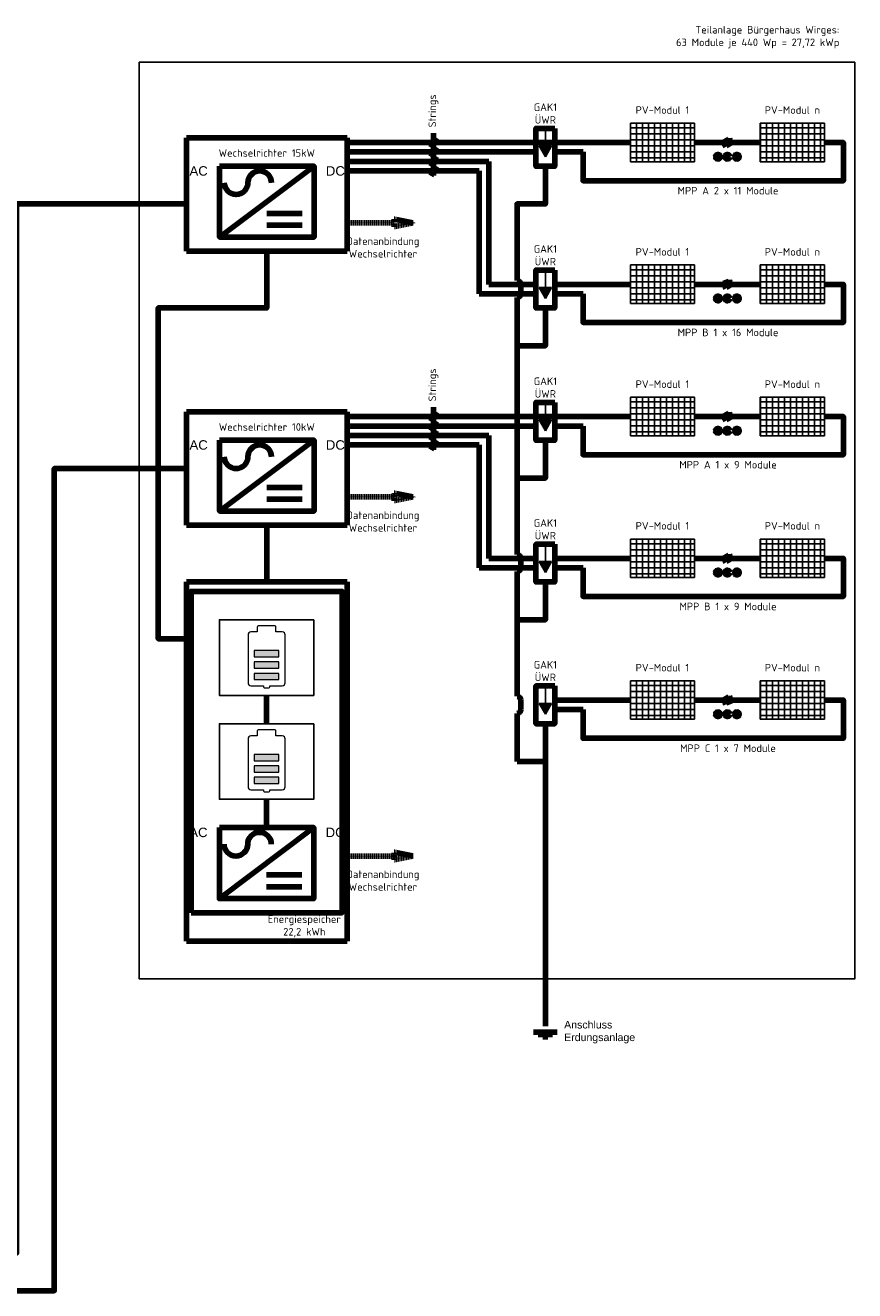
# Model space of a CAD drawing. Header units: millimetres. Extents: x -93000 to 141125, y 0 to 39239.
# Tile 7 of 9: x -51509 to -40530, y 22500 to 39239. Entities that reach past the tile are written whole.
import ezdxf

# ---------------------------------------------------------------- set-up
doc = ezdxf.new("R2010")
doc.units = ezdxf.units.MM
doc.set_wipeout_variables(frame=1)
doc.linetypes.add('GESTRICHELT2', pattern=[0.375, 0.25, -0.125])
doc.layers.get('0').update_dxf_attribs({"lineweight": 18})
for name, color, linetype in [('E_Abdeckung', 255, 'Continuous'), ('E_Blitzschutztechnik', 4, 'Continuous'), ('E_IT-TK', 173, 'Continuous'), ('E_Leitung_DC-Kabel_6mm2', 1, 'Continuous'), ('E_Leitung_Potentialausgleich', 4, 'Continuous'), ('E_Leitung_Wechselspannung', 5, 'Continuous'), ('E_N_PV-Anlage', 6, 'Continuous'), ('E_Starkstrom_Schwachstrom', 1, 'Continuous'), ('E_Text', 7, 'Continuous')]:
    doc.layers.add(name, color=color, linetype=linetype)
doc.styles.add('E_Starkstrom_Schwachstrom', font='arial.ttf')
doc.styles.get("Standard").update_dxf_attribs({"font": 'isocpeur.ttf'})

# ---------------------------------------------------------------- blocks, each defined once
blk = doc.blocks.new('PV_Wechselrichter')
at = {"layer": 'E_Starkstrom_Schwachstrom', "lineweight": 100}
blk.add_lwpolyline([(-500, 0), (500, 0), (500, -750), (-500, -750)], close=True, dxfattribs=at)
for points in [[(-500, -750), (500, 0)], [(0, -500), (375, -500)], [(0, -625), (375, -625)]]:
    blk.add_lwpolyline(points, dxfattribs=at)
for centre, start, end in [((-75, -175), 0, 180), ((-325, -175), 180, 0)]:
    blk.add_arc(centre, 125, start, end, dxfattribs=at)
at = {"layer": 'E_Text', "color": 7, "linetype": 'Continuous', "char_height": 100, "style": 'E_Starkstrom_Schwachstrom'}
for s, insert, attachment_point in [('AC', (-625, 0), 3), ('DC', (625, 0), 1)]:
    blk.add_mtext(s, dxfattribs=dict(at, insert=insert, attachment_point=attachment_point))
blk = doc.blocks.new('Solarneu')
at = {"layer": 'E_N_PV-Anlage', "color": 3}
for p, q in [((0, 0), (1020, 0)), ((0, -1700), (0, 0)), ((1020, 0), (1020, -1700)), ((1020, -1700), (0, -1700))]:
    blk.add_line(p, q, dxfattribs=at)
at = {"layer": 'E_N_PV-Anlage'}
for p, q in [((0, -109), (1020, -109)), ((0, -268), (1020, -268)), ((124, 0), (124, -1700)), ((283, 0), (283, -1700)), ((442, 0), (442, -1700)), ((600, 0), (600, -1700)), ((759, 0), (759, -1700)), ((918, 0), (918, -1700)), ((0, -426), (1020, -426)), ((0, -585), (1020, -585)), ((0, -744), (1020, -744)), ((0, -903), (1020, -903)), ((0, -1061), (1020, -1061)), ((0, -1220), (1020, -1220)), ((0, -1379), (1020, -1379)), ((0, -1538), (1020, -1538)), ((0, -1696), (1020, -1696))]:
    blk.add_line(p, q, dxfattribs=at)
blk = doc.blocks.new('BZ_SPD_Typ2')
blk.add_wipeout([(-125, 250), (125, 250), (125, -250), (-125, -250)]).dxf.layer = 'E_Abdeckung'
at = {"layer": 'E_Blitzschutztechnik'}
h = blk.add_hatch(color=256, dxfattribs=at)
h.dxf.hatch_style = 1
h.paths.add_polyline_path([(83, 19), (-83, 19), (0, -125)])
for p, q in [((0, 250), (0, 19)), ((0, -125), (-83, 19)), ((-83, 19), (83, 19)), ((0, -125), (83, 19))]:
    blk.add_line(p, q, dxfattribs=at)
at = {"layer": 'E_Blitzschutztechnik', "lineweight": 100}
blk.add_lwpolyline([(-125, 250), (125, 250), (125, -250), (-125, -250)], close=True, dxfattribs=at)

msp = doc.modelspace()

# ---------------------------------------------------------------- hatches: boundary and pattern name
h = msp.add_hatch(color=1)
h.dxf.hatch_style = 1
h.paths.add_polyline_path([(-48479, 30967), (-48479, 30885), (-48151, 30885), (-48151, 30967)])
h.paths.add_polyline_path([(-48479, 30817), (-48479, 30735), (-48151, 30735), (-48151, 30817)])
h.paths.add_polyline_path([(-48151, 30584), (-48151, 30666), (-48479, 30666), (-48479, 30584)])
h = msp.add_hatch(color=1)
h.dxf.hatch_style = 1
h.paths.add_polyline_path([(-48479, 29592), (-48479, 29510), (-48151, 29510), (-48151, 29592)])
h.paths.add_polyline_path([(-48479, 29442), (-48479, 29360), (-48151, 29360), (-48151, 29442)])
h.paths.add_polyline_path([(-48151, 29209), (-48151, 29291), (-48479, 29291), (-48479, 29209)])
at = {"layer": 'E_IT-TK', "linetype": 'GESTRICHELT2', "lineweight": 100, "ltscale": 10}
h = msp.add_hatch(color=256, dxfattribs=at)
h.dxf.hatch_style = 1
h.paths.add_polyline_path([(-46375, 36625), (-46625, 36675), (-46625, 36625), (-46625, 36575)])
h = msp.add_hatch(color=256, dxfattribs=at)
h.dxf.hatch_style = 1
h.paths.add_polyline_path([(-46375, 33000), (-46625, 33050), (-46625, 33000), (-46625, 32950)])
h = msp.add_hatch(color=256, dxfattribs=at)
h.dxf.hatch_style = 1
h.paths.add_polyline_path([(-46375, 28250), (-46625, 28300), (-46625, 28250), (-46625, 28200)])
at = {"layer": 'E_Starkstrom_Schwachstrom', "lineweight": 100}
h = msp.add_hatch(color=256, dxfattribs=at)
h.dxf.hatch_style = 1
h.paths.add_polyline_path([(-42121, 37500, 1), (-42059, 37500, 1)])
h.paths.add_polyline_path([(-42246, 37500, 1), (-42184, 37500, 1)])
h.paths.add_polyline_path([(-42371, 37500, 1), (-42309, 37500, 1)])
h = msp.add_hatch(color=256, dxfattribs=at)
h.dxf.hatch_style = 1
h.paths.add_polyline_path([(-42121, 35625, 1), (-42059, 35625, 1)])
h.paths.add_polyline_path([(-42246, 35625, 1), (-42184, 35625, 1)])
h.paths.add_polyline_path([(-42371, 35625, 1), (-42309, 35625, 1)])
h = msp.add_hatch(color=256, dxfattribs=at)
h.dxf.hatch_style = 1
h.paths.add_polyline_path([(-42121, 33875, 1), (-42059, 33875, 1)])
h.paths.add_polyline_path([(-42246, 33875, 1), (-42184, 33875, 1)])
h.paths.add_polyline_path([(-42371, 33875, 1), (-42309, 33875, 1)])
h = msp.add_hatch(color=256, dxfattribs=at)
h.dxf.hatch_style = 1
h.paths.add_polyline_path([(-42121, 32000, 1), (-42059, 32000, 1)])
h.paths.add_polyline_path([(-42246, 32000, 1), (-42184, 32000, 1)])
h.paths.add_polyline_path([(-42371, 32000, 1), (-42309, 32000, 1)])
h = msp.add_hatch(color=256, dxfattribs=at)
h.dxf.hatch_style = 1
h.paths.add_polyline_path([(-42121, 30125, 1), (-42059, 30125, 1)])
h.paths.add_polyline_path([(-42246, 30125, 1), (-42184, 30125, 1)])
h.paths.add_polyline_path([(-42371, 30125, 1), (-42309, 30125, 1)])

# ---------------------------------------------------------------- linework, layer by layer
at = {"color": 1}
for p, q in [((-48356, 30502), (-48356, 30486)), ((-48345, 30475), (-48285, 30475)), ((-48274, 30486), (-48274, 30502)), ((-48356, 29127), (-48356, 29111)), ((-48274, 29111), (-48274, 29127)), ((-48345, 29100), (-48285, 29100))]:
    msp.add_line(p, q, dxfattribs=at)
for points in [[(-48438, 31214), (-48523, 31214, 0.414214), (-48561, 31175), (-48561, 30541, 0.414214), (-48523, 30502), (-48356, 30502)], [(-48192, 31214), (-48192, 31279, 0.414214), (-48208, 31296), (-48422, 31296, 0.414214), (-48438, 31279), (-48438, 31214)], [(-48274, 30502), (-48107, 30502, 0.414214), (-48069, 30541), (-48069, 31175, 0.414214), (-48107, 31214), (-48192, 31214)], [(-48438, 29839), (-48523, 29839, 0.414214), (-48561, 29800), (-48561, 29166, 0.414214), (-48523, 29127), (-48356, 29127)], [(-48192, 29839), (-48192, 29904, 0.414214), (-48208, 29921), (-48422, 29921, 0.414214), (-48438, 29904), (-48438, 29839)], [(-48274, 29127), (-48107, 29127, 0.414214), (-48069, 29166), (-48069, 29800, 0.414214), (-48107, 29839), (-48192, 29839)]]:
    msp.add_lwpolyline(points, format="xyb", dxfattribs=at)
for points in [[(-48479, 30885), (-48151, 30885), (-48151, 30967), (-48479, 30967)], [(-48479, 30735), (-48151, 30735), (-48151, 30817), (-48479, 30817)], [(-48479, 30584), (-48151, 30584), (-48151, 30666), (-48479, 30666)], [(-48479, 29510), (-48151, 29510), (-48151, 29592), (-48479, 29592)], [(-48479, 29360), (-48151, 29360), (-48151, 29442), (-48479, 29442)], [(-48479, 29209), (-48151, 29209), (-48151, 29291), (-48479, 29291)]]:
    msp.add_lwpolyline(points, close=True, dxfattribs=at)
for centre, start, end in [((-48345, 30486), 180, 270), ((-48285, 30486), 270, 0), ((-48345, 29111), 180, 270), ((-48285, 29111), 270, 0)]:
    msp.add_arc(centre, 10.9, start, end, dxfattribs=at)
at = {"layer": 'E_IT-TK', "linetype": 'GESTRICHELT2', "lineweight": 100, "ltscale": 10}
for p, q in [((-46625, 36625), (-46625, 36675)), ((-46625, 36675), (-46375, 36625)), ((-47250, 36625), (-46625, 36625)), ((-46375, 36625), (-46625, 36575)), ((-46625, 36575), (-46625, 36625)), ((-47250, 33000), (-46625, 33000)), ((-46625, 33000), (-46625, 33050)), ((-46625, 33050), (-46375, 33000)), ((-46375, 33000), (-46625, 32950)), ((-46625, 32950), (-46625, 33000)), ((-46625, 28250), (-46625, 28300)), ((-46625, 28300), (-46375, 28250)), ((-47250, 28250), (-46625, 28250)), ((-46375, 28250), (-46625, 28200)), ((-46625, 28200), (-46625, 28250))]:
    msp.add_line(p, q, dxfattribs=at)
at = {"layer": 'E_IT-TK', "linetype": 'GESTRICHELT2', "lineweight": 100, "ltscale": 50000}
for points in [[(-49375, 37750), (-47250, 37750), (-47250, 36250), (-49375, 36250)], [(-49375, 34125), (-47250, 34125), (-47250, 32625), (-49375, 32625)], [(-49375, 31875), (-47250, 31875), (-47250, 27125), (-49375, 27125)]]:
    msp.add_lwpolyline(points, close=True, dxfattribs=at)
at = {"layer": 'E_Leitung_DC-Kabel_6mm2', "lineweight": 100}
for p, q in [((-45375, 37438), (-45375, 35812)), ((-45500, 37312), (-45500, 35687)), ((-45375, 33812), (-45375, 32187)), ((-45500, 33688), (-45500, 32062))]:
    msp.add_line(p, q, dxfattribs=at)
for points in [[(-40930, 37688), (-40680, 37688), (-40680, 37183), (-44125, 37183), (-44125, 37563)], [(-42243, 37688), (-42650, 37688)], [(-41780, 37688), (-42187, 37688)], [(-47250, 37438), (-45375, 37438)], [(-47250, 37312), (-45500, 37312)], [(-45500, 35687), (-44750, 35687)], [(-45375, 35812), (-43500, 35812)], [(-44500, 35812), (-43500, 35812)], [(-44500, 35687), (-44125, 35687)], [(-40930, 35812), (-40680, 35812), (-40680, 35308), (-44125, 35308), (-44125, 35687)], [(-42243, 35812), (-42650, 35812)], [(-41780, 35812), (-42187, 35812)], [(-40930, 34063), (-40680, 34063), (-40680, 33558), (-44125, 33558), (-44125, 33938)], [(-42243, 34063), (-42650, 34063)], [(-41780, 34063), (-42187, 34063)], [(-47250, 33812), (-45375, 33812)], [(-47250, 33688), (-45500, 33688)], [(-45375, 32187), (-43500, 32187)], [(-44500, 32187), (-43500, 32187)], [(-40930, 32187), (-40680, 32187), (-40680, 31683), (-44125, 31683), (-44125, 32062)], [(-42243, 32187), (-42650, 32187)], [(-41780, 32187), (-42187, 32187)], [(-45500, 32062), (-44750, 32062)], [(-44500, 32062), (-44125, 32062)], [(-44500, 30312), (-43500, 30312)], [(-40930, 30312), (-40680, 30312), (-40680, 29808), (-44125, 29808), (-44125, 30187)], [(-42243, 30312), (-42650, 30312)], [(-41780, 30312), (-42187, 30312)], [(-44500, 30187), (-44125, 30187)]]:
    msp.add_lwpolyline(points, dxfattribs=at)
for points in [[(-42244, 37745), (-42237, 37706), (-42248, 37670), (-42237, 37631)], [(-42189, 37745), (-42181, 37706), (-42193, 37670), (-42182, 37631)], [(-42244, 35870), (-42237, 35831), (-42248, 35795), (-42237, 35756)], [(-42189, 35870), (-42181, 35831), (-42193, 35795), (-42182, 35756)], [(-42244, 34120), (-42237, 34081), (-42248, 34045), (-42237, 34006)], [(-42189, 34120), (-42181, 34081), (-42193, 34045), (-42182, 34006)], [(-42244, 32245), (-42237, 32206), (-42248, 32170), (-42237, 32131)], [(-42189, 32245), (-42181, 32206), (-42193, 32170), (-42182, 32131)], [(-42244, 30370), (-42237, 30331), (-42248, 30295), (-42237, 30256)], [(-42189, 30370), (-42181, 30331), (-42193, 30295), (-42182, 30256)]]:
    msp.add_spline(points, degree=3, dxfattribs=at)
at = {"layer": 'E_Leitung_Potentialausgleich', "lineweight": 100}
for points in [[(-44950, 35687), (-44950, 35812)], [(-45000, 35637), (-45000, 33250)], [(-44625, 35500), (-44625, 35000), (-45000, 35000)], [(-44950, 32062), (-44950, 32187)], [(-45000, 32012), (-45000, 30363)], [(-44625, 31875), (-44625, 31375), (-45000, 31375)], [(-44950, 30187), (-44950, 30312)], [(-45000, 30137), (-45000, 29500)], [(-44625, 30000), (-44625, 29500), (-45000, 29500)], [(-44625, 29500), (-44625, 26000)], [(-44469, 25920), (-44782, 25920)], [(-44532, 25889), (-44719, 25889)], [(-44594, 25857), (-44657, 25857)]]:
    msp.add_lwpolyline(points, dxfattribs=at)
for centre, start, end in [((-45000, 35812), 0, 90), ((-45000, 35687), 270, 0), ((-45000, 32187), 0, 90), ((-45000, 32062), 270, 0), ((-45000, 30312), 0, 90), ((-45000, 30187), 270, 0)]:
    msp.add_arc(centre, 50, start, end, dxfattribs=at)
at = {"layer": 'E_Leitung_Wechselspannung', "lineweight": 100}
for points in [[(-81625, 23000), (-51625, 23000), (-51625, 36875), (-49375, 36875)], [(-48312, 36250), (-48312, 35500), (-49750, 35500), (-49750, 31125), (-49375, 31125)], [(-81625, 22500), (-51125, 22500), (-51125, 33375), (-49375, 33375)], [(-48312, 32625), (-48312, 31875)]]:
    msp.add_lwpolyline(points, dxfattribs=at)
at = {"layer": 'E_Starkstrom_Schwachstrom', "lineweight": 100}
for p, q in [((-48315, 30000), (-48315, 30375)), ((-48315, 28625), (-48315, 29000))]:
    msp.add_line(p, q, dxfattribs=at)
at = {"layer": 'E_Starkstrom_Schwachstrom', "color": 0}
msp.add_lwpolyline([(-50000, 38750), (-40530, 38750), (-40530, 26625), (-50000, 26625)], close=True, dxfattribs=at)
at = {"layer": 'E_Starkstrom_Schwachstrom', "lineweight": 100, "flags": 128}
msp.add_lwpolyline([(-49315, 27500), (-47315, 27500), (-47315, 31750), (-49315, 31750)], close=True, dxfattribs=at)
at = {"layer": 'E_Starkstrom_Schwachstrom'}
for points in [[(-47690, 31375), (-47690, 30375), (-48940, 30375), (-48940, 31375)], [(-47690, 30000), (-47690, 29000), (-48940, 29000), (-48940, 30000)]]:
    msp.add_lwpolyline(points, close=True, dxfattribs=at)
at = {"layer": 'E_Starkstrom_Schwachstrom', "lineweight": 100}
for centre in [(-42340, 37500), (-42215, 37500), (-42090, 37500), (-42340, 35625), (-42215, 35625), (-42090, 35625), (-42340, 33875), (-42215, 33875), (-42090, 33875), (-42340, 32000), (-42215, 32000), (-42090, 32000), (-42340, 30125), (-42215, 30125), (-42090, 30125)]:
    msp.add_circle(centre, 31.2, dxfattribs=at)
at = {"layer": 'E_Text', "lineweight": 100}
for p, q in [((-46141, 37623), (-46066, 37752)), ((-46141, 37498), (-46066, 37627)), ((-46141, 37373), (-46066, 37502)), ((-46141, 37248), (-46066, 37377)), ((-46141, 33998), (-46066, 34127)), ((-46141, 33873), (-46066, 34002)), ((-46141, 33748), (-46066, 33877)), ((-46141, 33623), (-46066, 33752))]:
    msp.add_line(p, q, dxfattribs=at)
for points in [[(-46104, 37250), (-46104, 37813)], [(-46104, 33625), (-46104, 34188)]]:
    msp.add_lwpolyline(points, dxfattribs=at)

# ---------------------------------------------------------------- block references
at = {"layer": 'E_N_PV-Anlage', "xscale": 0.5, "yscale": 0.5, "zscale": 0.5, "rotation": 270}
for p in [(-42650, 37943), (-40930, 37943), (-42650, 36068), (-40930, 36068), (-42650, 34318), (-40930, 34318), (-42650, 32443), (-40930, 32443), (-42650, 30568), (-40930, 30568)]:
    msp.add_blockref('Solarneu', p, dxfattribs=at)
at = {"layer": 'E_Starkstrom_Schwachstrom', "lineweight": 100, "xscale": 1.25, "yscale": 1.25, "zscale": 1.25}
for p in [(-48312, 37375), (-48312, 33750), (-48315, 28625)]:
    msp.add_blockref('PV_Wechselrichter', p, dxfattribs=at)

# ---------------------------------------------------------------- texts
at = {"layer": 'E_Blitzschutztechnik', "lineweight": 100, "char_height": 100, "attachment_point": 8}
for insert in [(-44625, 37938), (-44625, 36063), (-44625, 34313), (-44625, 32438), (-44625, 30563)]:
    msp.add_mtext_dynamic_manual_height_columns('GAK1\\PÜWR', width=426.55, gutter_width=500, heights=[0], dxfattribs=dict(at, insert=insert))
at = {"layer": 'E_IT-TK', "char_height": 100, "width": 490, "attachment_point": 5}
for insert in [(-46775, 36300), (-46775, 32675), (-46775, 27925)]:
    msp.add_mtext('Datenanbindung\\PWechselrichter', dxfattribs=dict(at, insert=insert))
at = {"layer": 'E_Leitung_Potentialausgleich', "lineweight": 100, "insert": (-44376, 25920), "char_height": 100, "attachment_point": 4, "style": 'E_Starkstrom_Schwachstrom'}
msp.add_mtext('Anschluss\\PErdungsanlage', dxfattribs=at)
at = {"layer": 'E_Starkstrom_Schwachstrom', "lineweight": 100, "char_height": 100, "attachment_point": 8}
for s, insert in [('Wechselrichter 15kW', (-48312, 37500)), ('Wechselrichter 10kW', (-48312, 33875))]:
    msp.add_mtext(s, dxfattribs=dict(at, insert=insert))
at = {"layer": 'E_Starkstrom_Schwachstrom', "char_height": 100, "attachment_point": 2}
for s, insert in [('MPP A 2 x 11 Module', (-42207, 37101)), ('MPP B 1 x 16 Module', (-42207, 35226)), ('MPP A 1 x 9 Module', (-42207, 33476)), ('MPP B 1 x 9 Module', (-42207, 31601)), ('MPP C 1 x 7 Module', (-42207, 29726))]:
    msp.add_mtext(s, dxfattribs=dict(at, insert=insert))
at = {"layer": 'E_Starkstrom_Schwachstrom', "lineweight": 100, "insert": (-47815, 27175), "char_height": 100, "width": 1245, "attachment_point": 8}
msp.add_mtext('Energiespeicher\\P22,2 kWh ', dxfattribs=at)
at = {"layer": 'E_Text', "char_height": 100}
for s, insert, attachment_point in [('Teilanlage Bürgerhaus Wirges:\\P63 Module je 440 Wp = 27,72 kWp', (-40733, 39230), 3), ('PV-Modul 1', (-43075, 38068), 8), ('PV-Modul n', (-41355, 38068), 8), ('PV-Modul 1', (-43075, 36192), 8), ('PV-Modul n', (-41355, 36192), 8), ('PV-Modul 1', (-43075, 34442), 8), ('PV-Modul n', (-41355, 34442), 8), ('PV-Modul 1', (-43075, 32568), 8), ('PV-Modul n', (-41355, 32568), 8), ('PV-Modul 1', (-43075, 30692), 8), ('PV-Modul n', (-41355, 30692), 8)]:
    msp.add_mtext(s, dxfattribs=dict(at, insert=insert, attachment_point=attachment_point))
at = {"layer": 'E_Text', "lineweight": 100, "char_height": 100, "attachment_point": 4, "rotation": 90}
for insert in [(-46107, 37888), (-46107, 34263)]:
    msp.add_mtext('Strings', dxfattribs=dict(at, insert=insert))

# ---------------------------------------------------------------- next in the draw order: block references
at = {"layer": 'E_Blitzschutztechnik', "lineweight": 100, "xscale": -1}
for p in [(-44625, 37625), (-44625, 34000), (-44625, 30250)]:
    msp.add_blockref('BZ_SPD_Typ2', p, dxfattribs=at)

# ---------------------------------------------------------------- next in the draw order: linework, layer by layer
at = {"layer": 'E_Leitung_DC-Kabel_6mm2', "lineweight": 100}
for points in [[(-47250, 37688), (-43500, 37688)], [(-47250, 37563), (-44750, 37563)], [(-44500, 37563), (-44125, 37563)], [(-47250, 34063), (-43500, 34063)], [(-47250, 33938), (-44750, 33938)], [(-44500, 33938), (-44125, 33938)]]:
    msp.add_lwpolyline(points, dxfattribs=at)
at = {"layer": 'E_Leitung_Potentialausgleich', "lineweight": 100}
for points in [[(-44625, 37375), (-44625, 36875), (-45000, 36875), (-45000, 35862)], [(-44625, 33750), (-44625, 33250), (-45000, 33250), (-45000, 32237)]]:
    msp.add_lwpolyline(points, dxfattribs=at)

# ---------------------------------------------------------------- next in the draw order: block references
at = {"layer": 'E_Blitzschutztechnik', "lineweight": 100, "xscale": -1}
for p in [(-44625, 35750), (-44625, 32125)]:
    msp.add_blockref('BZ_SPD_Typ2', p, dxfattribs=at)

doc.saveas('drawing.dxf')
